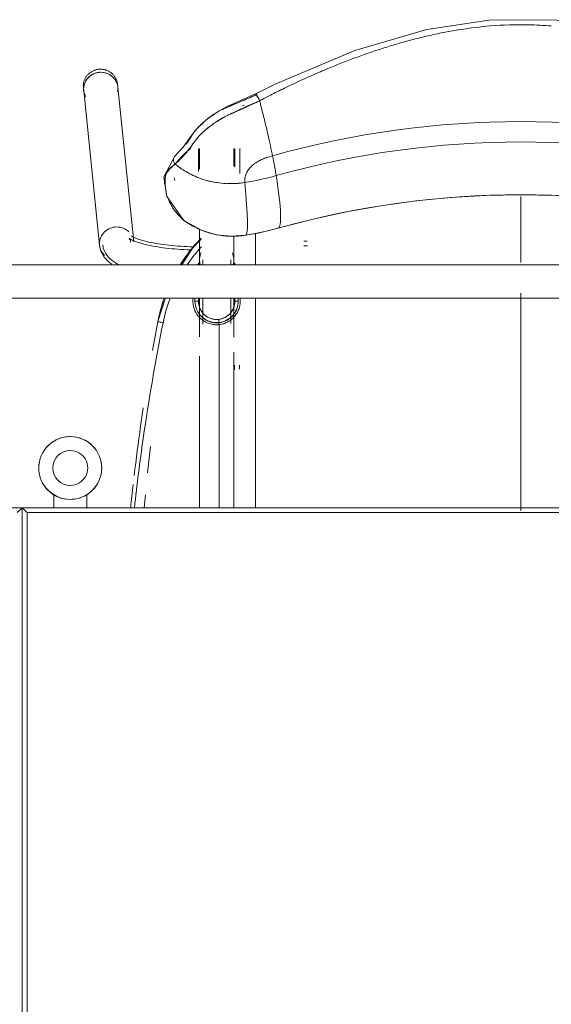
# Model space of a CAD drawing. Header units: metres. Extents: x 2.9 to 42.3, y -72.9 to -49.3.
# Tile 15 of 256: x 6.833 to 7.154, y -69.928 to -69.333. Entities that reach past the tile are written whole.
import ezdxf

# ---------------------------------------------------------------- set-up
doc = ezdxf.new("R2010")
doc.units = ezdxf.units.M
doc.layers.add('A-GENM', color=7, linetype='Continuous', lineweight=18)
doc.layers.add('I-FURN', color=7, linetype='Continuous', lineweight=18)

# ---------------------------------------------------------------- blocks, each defined once
blk = doc.blocks.new('FDE_CJU03_ConjuntoUsoMúltiplo_1mesa4cadeiras - CJU03_ConjuntoUsoMúltiplo_01mesa04cadeiras-5394098-2PAV')
at = {"layer": 'I-FURN', "color": 253, "true_color": 0xaaaaaa}
for p, q in [((-0.3, 0.6), (-0.3, -0.6)), ((-0.297, -0.597), (-0.297, 0.597)), ((-0.297, 0.597), (-0.297, -0.597)), ((-0.46567, -0.45915), (-0.44667, -0.45915)), ((-0.50178, -0.46865), (-0.51692, -0.46865)), ((-0.42476, -0.46965), (-0.42667, -0.46965)), ((-0.50629, -0.4723), (-0.51692, -0.4723)), ((-0.50563, -0.47165), (-0.51671, -0.47165)), ((-0.44977, -0.4723), (-0.46416, -0.4723)), ((-0.42471, -0.47165), (-0.42667, -0.47165)), ((-0.42667, -0.47165), (-0.42471, -0.47165)), ((-0.29987, -0.4723), (-0.394, -0.4723)), ((-0.41065, -0.48128), (-0.41172, -0.48128)), ((-0.51692, -0.493), (-0.50441, -0.493)), ((-0.51671, -0.49365), (-0.50315, -0.49365)), ((-0.46811, -0.493), (-0.44977, -0.493)), ((-0.46224, -0.49195), (-0.45626, -0.49784)), ((-0.39144, -0.493), (-0.29987, -0.493)), ((-0.44667, -0.50386), (-0.45626, -0.49784)), ((-0.47354, -0.50239), (-0.47278, -0.50137)), ((-0.49925, -0.50823), (-0.49771, -0.50781)), ((-0.41239, -0.51811), (-0.42667, -0.51344)), ((-0.41239, -0.51811), (-0.42667, -0.51345)), ((-0.33688, -0.52268), (-0.32105, -0.52429)), ((-0.30767, -0.52565), (-0.29988, -0.52644)), ((-0.46061, -0.53269), (-0.55405, -0.5423)), ((-0.55405, -0.5423), (-0.55582, -0.54248)), ((-0.55193, -0.56289), (-0.45849, -0.55328)), ((-0.5537, -0.56307), (-0.55193, -0.56289)), ((-0.29989, -0.561), (-0.30767, -0.561)), ((-0.30767, -0.581), (-0.29989, -0.581)), ((-0.3, -0.6), (0.28833, -0.6)), ((0.28833, -0.597), (-0.297, -0.597)), ((0.28833, -0.597), (-0.297, -0.597))]:
    blk.add_line(p, q, dxfattribs=at)
at = {"layer": 'I-FURN', "color": 253, "true_color": 0xaaaaaa, "flags": 128}
for points in [[(-0.55015, -0.1395), (-0.5686, -0.17938), (-0.58611, -0.23115), (-0.59447, -0.27749), (-0.59479, -0.31702), (-0.58887, -0.35587), (-0.57619, -0.39921), (-0.55586, -0.44733), (-0.55203, -0.45507), (-0.55018, -0.45878)], [(-0.46881, -0.44567), (-0.47414, -0.42517), (-0.47866, -0.40447), (-0.48237, -0.3836), (-0.48527, -0.36258), (-0.48734, -0.34147), (-0.48858, -0.32028), (-0.48899, -0.29906), (-0.48857, -0.27784), (-0.48732, -0.25665), (-0.48525, -0.23553), (-0.48235, -0.21452), (-0.47863, -0.19365), (-0.4741, -0.17295), (-0.46881, -0.15263)], [(-0.46109, -0.4301), (-0.46109, -0.42992), (-0.46109, -0.4297), (-0.46109, -0.42945), (-0.46109, -0.42916), (-0.46109, -0.42884), (-0.46109, -0.42849), (-0.46109, -0.4281)], [(-0.45809, -0.42783), (-0.45809, -0.42824), (-0.45809, -0.42861), (-0.45809, -0.42896), (-0.45809, -0.42927), (-0.45809, -0.42954), (-0.45809, -0.42978), (-0.45809, -0.42999), (-0.45809, -0.4301)], [(-0.46454, -0.46506), (-0.46575, -0.4584), (-0.46721, -0.45178), (-0.46881, -0.44567)], [(-0.55018, -0.45878), (-0.54471, -0.47088), (-0.54253, -0.47586), (-0.53974, -0.48124), (-0.53439, -0.48902), (-0.5281, -0.49549), (-0.52259, -0.49943), (-0.51784, -0.50289), (-0.51241, -0.50781)], [(-0.54954, -0.45875), (-0.54949, -0.45886), (-0.54943, -0.45898)], [(-0.42667, -0.45915), (-0.41039, -0.45915), (-0.37469, -0.45915), (-0.33902, -0.45915), (-0.30338, -0.45915), (-0.29986, -0.45915)], [(-0.46454, -0.46505), (-0.46392, -0.47397), (-0.46491, -0.48288), (-0.46747, -0.49146), (-0.47283, -0.50144)], [(-0.38605, -0.4688), (-0.3858, -0.4688), (-0.38553, -0.4688), (-0.38521, -0.4688), (-0.38487, -0.4688), (-0.38449, -0.4688), (-0.38408, -0.4688), (-0.38364, -0.4688)], [(-0.44977, -0.4723), (-0.44931, -0.4723), (-0.44878, -0.4723), (-0.44817, -0.4723), (-0.44749, -0.4723), (-0.44673, -0.4723)], [(-0.4469, -0.4742), (-0.44764, -0.4742), (-0.44831, -0.4742), (-0.4489, -0.4742), (-0.44942, -0.4742), (-0.44977, -0.4742)], [(-0.42667, -0.4723), (-0.42576, -0.4723), (-0.42401, -0.4723), (-0.42222, -0.4723), (-0.42039, -0.4723), (-0.41854, -0.4723), (-0.41665, -0.4723), (-0.41474, -0.4723), (-0.41281, -0.4723), (-0.41086, -0.4723), (-0.40889, -0.4723), (-0.40691, -0.4723), (-0.40492, -0.4723), (-0.40293, -0.4723)], [(-0.41129, -0.4742), (-0.41324, -0.4742), (-0.41517, -0.4742), (-0.41707, -0.4742), (-0.41895, -0.4742), (-0.4208, -0.4742), (-0.42262, -0.4742), (-0.4244, -0.4742), (-0.42614, -0.4742)], [(-0.41377, -0.48144), (-0.4142, -0.47939), (-0.41502, -0.47745), (-0.41618, -0.4757), (-0.41767, -0.4742), (-0.41925, -0.4731), (-0.42194, -0.47201), (-0.42471, -0.47165)], [(-0.38333, -0.4718), (-0.38379, -0.4718), (-0.38422, -0.4718), (-0.38462, -0.4718), (-0.38499, -0.4718), (-0.38533, -0.4718), (-0.38563, -0.4718), (-0.38589, -0.4718), (-0.38605, -0.4718)], [(-0.42471, -0.49365), (-0.42264, -0.49345), (-0.42061, -0.49286), (-0.41874, -0.49189), (-0.41709, -0.49058), (-0.41572, -0.48899), (-0.41471, -0.48725), (-0.41384, -0.48435), (-0.41377, -0.48144)], [(-0.44667, -0.50369), (-0.45794, -0.49646), (-0.46241, -0.49195)], [(-0.44977, -0.4911), (-0.44931, -0.4911), (-0.44878, -0.4911), (-0.44817, -0.4911), (-0.44749, -0.4911), (-0.44673, -0.4911)], [(-0.4469, -0.493), (-0.44764, -0.493), (-0.44831, -0.493), (-0.4489, -0.493), (-0.44942, -0.493), (-0.44977, -0.493)], [(-0.42667, -0.4911), (-0.42576, -0.4911), (-0.42401, -0.4911), (-0.42222, -0.4911), (-0.42039, -0.4911), (-0.41854, -0.4911), (-0.41665, -0.4911), (-0.41474, -0.4911), (-0.41281, -0.4911), (-0.41086, -0.4911)], [(-0.40316, -0.493), (-0.40337, -0.493), (-0.40536, -0.493), (-0.40735, -0.493), (-0.40933, -0.493), (-0.41129, -0.493), (-0.41324, -0.493), (-0.41517, -0.493), (-0.41707, -0.493), (-0.41895, -0.493), (-0.4208, -0.493), (-0.42262, -0.493), (-0.4244, -0.493), (-0.42614, -0.493)], [(-0.46416, -0.53422), (-0.46411, -0.53416), (-0.46398, -0.53397), (-0.46379, -0.53366), (-0.46356, -0.53323), (-0.46329, -0.5327), (-0.463, -0.53206), (-0.46269, -0.53132), (-0.46238, -0.53048), (-0.46206, -0.52956), (-0.46174, -0.52856), (-0.46142, -0.52747), (-0.4611, -0.52632), (-0.46079, -0.52509), (-0.46049, -0.52379), (-0.4602, -0.52243), (-0.45992, -0.52101), (-0.45965, -0.51954), (-0.4594, -0.51801), (-0.45916, -0.51644), (-0.45894, -0.51481), (-0.45873, -0.51315), (-0.45853, -0.51145), (-0.45836, -0.50971), (-0.4582, -0.50795), (-0.45806, -0.50615), (-0.45793, -0.50433), (-0.45783, -0.50249), (-0.45774, -0.50063), (-0.45767, -0.49876), (-0.45763, -0.49687)], [(-0.46276, -0.5355), (-0.46271, -0.53544), (-0.46257, -0.53527), (-0.46237, -0.53498), (-0.46213, -0.53458), (-0.46185, -0.53407), (-0.46155, -0.53346), (-0.46123, -0.53275), (-0.4609, -0.53195), (-0.46056, -0.53106), (-0.46023, -0.53008), (-0.45989, -0.52903), (-0.45956, -0.5279), (-0.45924, -0.52669), (-0.45892, -0.52543), (-0.45861, -0.52409), (-0.45832, -0.5227), (-0.45803, -0.52124), (-0.45776, -0.51974), (-0.4575, -0.51818), (-0.45726, -0.51658), (-0.45703, -0.51493), (-0.45682, -0.51324), (-0.45663, -0.51151), (-0.45645, -0.50975), (-0.45629, -0.50796), (-0.45615, -0.50614), (-0.45603, -0.5043), (-0.45592, -0.50243), (-0.45584, -0.50055), (-0.45577, -0.49866)], [(-0.5124, -0.50783), (-0.49994, -0.51459), (-0.48807, -0.51263), (-0.47354, -0.50239)], [(-0.46042, -0.53458), (-0.46118, -0.53472), (-0.46182, -0.53493), (-0.46229, -0.53516), (-0.46259, -0.53536), (-0.46273, -0.53548), (-0.46276, -0.5355)], [(-0.55682, -0.54263), (-0.55722, -0.54273), (-0.55761, -0.54283), (-0.558, -0.54296), (-0.55838, -0.5431), (-0.55876, -0.54325), (-0.55913, -0.54342), (-0.5595, -0.54361), (-0.55985, -0.54381), (-0.5602, -0.54403), (-0.56054, -0.54425), (-0.56087, -0.5445), (-0.56118, -0.54475), (-0.56149, -0.54502), (-0.56179, -0.5453), (-0.56207, -0.5456), (-0.56235, -0.5459), (-0.56261, -0.54622), (-0.56286, -0.54654), (-0.56309, -0.54688), (-0.56332, -0.54722), (-0.56352, -0.54757), (-0.56372, -0.54793), (-0.5639, -0.5483), (-0.56406, -0.54867), (-0.56421, -0.54906), (-0.56435, -0.54944), (-0.56447, -0.54983), (-0.56457, -0.55023), (-0.56466, -0.55063), (-0.56473, -0.55103), (-0.56479, -0.55144), (-0.56483, -0.55185), (-0.56486, -0.55226), (-0.56487, -0.55267), (-0.56486, -0.55308), (-0.56484, -0.55349), (-0.5648, -0.55389), (-0.56475, -0.5543), (-0.56468, -0.55471), (-0.5646, -0.55511), (-0.5645, -0.5555), (-0.56438, -0.5559), (-0.56425, -0.55629), (-0.56411, -0.55667), (-0.56395, -0.55705), (-0.56377, -0.55742), (-0.56358, -0.55778), (-0.56338, -0.55814), (-0.56316, -0.55848), (-0.56293, -0.55882), (-0.56269, -0.55915), (-0.56243, -0.55947), (-0.56217, -0.55978), (-0.56189, -0.56008), (-0.56159, -0.56037), (-0.56129, -0.56064), (-0.56098, -0.5609), (-0.56065, -0.56115), (-0.56032, -0.56139), (-0.55998, -0.56161), (-0.55962, -0.56182), (-0.55926, -0.56202), (-0.5589, -0.56219), (-0.55852, -0.56236), (-0.55814, -0.56251), (-0.55776, -0.56264), (-0.55737, -0.56276), (-0.55697, -0.56286), (-0.55657, -0.56295), (-0.55617, -0.56301), (-0.55576, -0.56307), (-0.55536, -0.5631), (-0.55495, -0.56312), (-0.55454, -0.56312), (-0.55413, -0.5631), (-0.55372, -0.56307), (-0.5537, -0.56307)], [(-0.55582, -0.54248), (-0.55622, -0.54253), (-0.55663, -0.5426), (-0.55682, -0.54263)], [(-0.45869, -0.55139), (-0.45691, -0.55107), (-0.45527, -0.55051), (-0.45379, -0.54977), (-0.4525, -0.54892), (-0.45136, -0.54798), (-0.45036, -0.54699), (-0.44947, -0.54596), (-0.44867, -0.54489), (-0.44795, -0.54379), (-0.44727, -0.54264), (-0.44667, -0.5415)], [(-0.45849, -0.55328), (-0.45643, -0.5529), (-0.45453, -0.55226), (-0.45284, -0.55141), (-0.45136, -0.55044), (-0.45008, -0.54939), (-0.44897, -0.54828), (-0.44799, -0.54714), (-0.44712, -0.54598)]]:
    blk.add_lwpolyline(points, dxfattribs=at)
at = {"layer": 'I-FURN', "color": 253, "true_color": 0xaaaaaa}
for centre, radius, start, end in [((-0.32396, -0.571), 0.019, 0, 180), ((-0.324, -0.571), 0.01896, 79.14017, 105.16792), ((-0.324, -0.571), 0.01896, 123.64509, 180), ((-0.324, -0.571), 0.01896, 15.97384, 59.78671), ((-0.324, -0.571), 0.01053, 360, 180), ((-0.324, -0.571), 0.01896, 360, 10.97462), ((-0.324, -0.571), 0.01896, 180, 190.97462), ((-0.32396, -0.571), 0.019, 180, 360), ((-0.324, -0.571), 0.01896, 195.97384, 239.78671), ((-0.324, -0.571), 0.01053, 180, 360), ((-0.324, -0.571), 0.01896, 303.6451, 360), ((-0.324, -0.571), 0.01896, 259.14017, 285.16792)]:
    blk.add_arc(centre, radius, start, end, dxfattribs=at)
for centre, major_axis, ratio, start_param, end_param in [((-0.00271, -0.29915), (0, 0.54235), 0.978148, 1.290968, 1.850624), ((0.0018, -0.29915), (0, 0.5344), 0.978148, 1.290968, 1.850624), ((0.02978, -0.29915), (0, 0.53037), 0.978148, 1.290968, 1.850624), ((-0.7576, -0.5269), (0.28881, 0.08118), 0.057423, 0.005064, 0.457788), ((-0.62829, -0.49248), (0, 0.16963), 0.978148, 4.87501, 4.992217), ((-0.57325, -0.46887), (0.07702, 0.02165), 0.057423, 0.707844, 0.949227), ((-0.57325, -0.46887), (0.07702, 0.02165), 0.057423, 0.647499, 0.707844), ((-0.60511, -0.47934), (0.11745, 0.03301), 0.057423, 0.457788, 0.647499), ((-0.65627, -0.49248), (0, 0.1656), 0.978148, 4.87501, 4.992217), ((-0.57325, -0.46887), (0.07702, 0.02165), 0.057423, 1.130264, 1.19061), ((-0.57325, -0.46887), (0.07702, 0.02165), 0.057423, 1.069918, 1.130264), ((-0.57325, -0.46887), (0.07702, 0.02165), 0.057423, 1.009573, 1.069918), ((-0.57325, -0.46887), (0.07702, 0.02165), 0.057423, 0.949227, 1.009573), ((-0.76073, -0.51266), (0.29621, 0.04754), 0.033662, 0.010303, 0.463027), ((-0.44977, -0.48265), (0, 0.01035), 0.978148, 5.962504, 6.738191), ((-0.44977, -0.48265), (0, 0.01035), 0.978148, 2.686587, 3.462274), ((-0.45955, -0.54298), (-0.00106, 0.0103), 0.967163, 0.686253, 1.471651), ((-0.55299, -0.55259), (-0.00106, 0.0103), 0.967163, 6.007637, 7.754837), ((-0.55299, -0.55259), (-0.00106, 0.0103), 0.967163, 0.556614, 1.30677), ((-0.55299, -0.55259), (-0.00106, 0.0103), 0.967163, 6.024579, 6.575477), ((-0.45955, -0.54298), (-0.00106, 0.0103), 0.967163, 1.471651, 3.042448), ((-0.55299, -0.55259), (-0.00106, 0.0103), 0.967163, 1.46597, 1.670028), ((-0.55299, -0.55259), (-0.00106, 0.0103), 0.967163, 1.471651, 1.473797), ((-0.45955, -0.54298), (-0.00106, 0.0103), 0.967163, 3.042448, 3.827846), ((-0.55299, -0.55259), (-0.00106, 0.0103), 0.967163, 1.562269, 2.487708), ((-0.55299, -0.55259), (-0.00106, 0.0103), 0.967163, 1.670028, 2.5491), ((-0.55299, -0.55259), (-0.00106, 0.0103), 0.967163, 2.518849, 3.566047), ((-0.55299, -0.55259), (-0.00106, 0.0103), 0.967163, 2.569231, 3.45142)]:
    blk.add_ellipse(centre, major_axis=major_axis, ratio=ratio, start_param=start_param, end_param=end_param, dxfattribs=at)
for points, knots in [([(-0.591, -0.28075), (-0.59137, -0.28535), (-0.59201, -0.29762), (-0.59163, -0.3099), (-0.591, -0.31754)], [-0.5555555, -0.5555555, -0.5555555, -0.5555555, -0.5138889, -0.4444444, -0.4444444, -0.4444444, -0.4444444]), ([(-0.48803, -0.29915), (-0.48579, -0.29915), (-0.48177, -0.29915), (-0.47596, -0.29915), (-0.4706, -0.29915), (-0.46613, -0.29915), (-0.46256, -0.29915), (-0.45986, -0.29915), (-0.45725, -0.29915), (-0.45397, -0.29915), (-0.45095, -0.29915), (-0.44877, -0.29915), (-0.44808, -0.29915)], [0.0571196, 0.0571196, 0.0571196, 0.0571196, 0.0833333, 0.1041667, 0.125, 0.1458333, 0.15625, 0.1666667, 0.1770833, 0.1875, 0.2083333, 0.2178571, 0.2178571, 0.2178571, 0.2178571]), ([(-0.4296, -0.29915), (-0.42593, -0.29915), (-0.41721, -0.29915), (-0.39894, -0.29915), (-0.38046, -0.29915), (-0.36501, -0.29915), (-0.35334, -0.29915), (-0.34376, -0.29915), (-0.33629, -0.29915), (-0.33087, -0.29915), (-0.32545, -0.29915), (-0.31798, -0.29915), (-0.30882, -0.29915), (-0.30148, -0.29915), (-0.29802, -0.29915)], [0.2953586, 0.2953586, 0.2953586, 0.2953586, 0.3333333, 0.375, 0.4166667, 0.4375, 0.4583333, 0.4791667, 0.4895833, 0.5, 0.5104167, 0.5208333, 0.5416667, 0.5602095, 0.5602095, 0.5602095, 0.5602095]), ([(-0.56182, -0.42358), (-0.56044, -0.42671), (-0.5575, -0.43323), (-0.55358, -0.44139), (-0.55069, -0.44718), (-0.54872, -0.45106), (-0.54708, -0.45426), (-0.54624, -0.45592), (-0.54583, -0.45673)], [-0.1111111, -0.1111111, -0.1111111, -0.1111111, -0.0833333, -0.0555556, -0.0416667, -0.0277778, -0.0138889, 0, 0, 0, 0]), ([(-0.51258, -0.44894), (-0.51248, -0.44929), (-0.51225, -0.45011), (-0.51186, -0.45138), (-0.51159, -0.45221), (-0.51147, -0.45253)], [-1, -1, -1, -1, -0.9583333, -0.9166667, -0.8889661, -0.8889661, -0.8889661, -0.8889661]), ([(-0.55018, -0.45878), (-0.55018, -0.45878), (-0.55005, -0.45873), (-0.54939, -0.45843), (-0.54815, -0.45785), (-0.54671, -0.45716), (-0.54583, -0.45673)], [0.3272764, 0.3272764, 0.3272764, 0.3272764, 0.5, 0.625, 0.75, 1, 1, 1, 1]), ([(-0.54583, -0.45673), (-0.54524, -0.45806), (-0.5441, -0.46067), (-0.54247, -0.46431), (-0.54123, -0.46701), (-0.54031, -0.46892), (-0.53967, -0.47025), (-0.53912, -0.47138), (-0.53856, -0.47257), (-0.53806, -0.47368), (-0.53764, -0.4747), (-0.53719, -0.47568), (-0.53675, -0.47659), (-0.53622, -0.47759), (-0.53548, -0.47893), (-0.53445, -0.48067), (-0.53327, -0.48253), (-0.53222, -0.4841), (-0.53167, -0.4849), (-0.53137, -0.48532)], [0, 0, 0, 0, 0.0357143, 0.0714286, 0.1071429, 0.125, 0.1428571, 0.1607143, 0.1785714, 0.2142857, 0.25, 0.2678571, 0.2857143, 0.3035714, 0.3214286, 0.3571429, 0.3928571, 0.4107143, 0.4285714, 0.4285714, 0.4285714, 0.4285714]), ([(-0.53968, -0.47022), (-0.53992, -0.46966), (-0.54041, -0.4685), (-0.541, -0.46707), (-0.5416, -0.46567), (-0.54252, -0.46359), (-0.54386, -0.4607), (-0.54514, -0.4581), (-0.54583, -0.45673)], [0.8571429, 0.8571429, 0.8571429, 0.8571429, 0.875, 0.8928571, 0.9107143, 0.9285714, 0.9642857, 1, 1, 1, 1]), ([(-0.51147, -0.45254), (-0.51142, -0.4527), (-0.51119, -0.45334), (-0.51079, -0.45436), (-0.51027, -0.45556), (-0.50966, -0.4568), (-0.50901, -0.45797), (-0.50855, -0.4587), (-0.50831, -0.45905)], [-0.8888889, -0.8888889, -0.8888889, -0.8888889, -0.875, -0.8333333, -0.7916667, -0.75, -0.7083333, -0.6666667, -0.6666667, -0.6666667, -0.6666667]), ([(-0.54943, -0.45898), (-0.54867, -0.46053), (-0.54764, -0.46271), (-0.54646, -0.46535), (-0.54581, -0.46688), (-0.54532, -0.46806), (-0.54489, -0.46915), (-0.54419, -0.47091), (-0.54319, -0.47336), (-0.5421, -0.47583), (-0.54115, -0.47786), (-0.5406, -0.47896), (-0.54037, -0.47941)], [0, 0, 0, 0, 0.0357143, 0.0535714, 0.0714286, 0.0803571, 0.0892857, 0.1071429, 0.125, 0.1428571, 0.1607143, 0.1746299, 0.1746299, 0.1746299, 0.1746299]), ([(-0.50831, -0.45905), (-0.508, -0.45952), (-0.50734, -0.46041), (-0.50597, -0.46198), (-0.5049, -0.46291), (-0.50419, -0.46342)], [-0.6666667, -0.6666667, -0.6666667, -0.6666667, -0.6111111, -0.5555556, -0.4444444, -0.4444444, -0.4444444, -0.4444444]), ([(-0.54324, -0.46599), (-0.5432, -0.46607), (-0.54306, -0.46642), (-0.54291, -0.46675), (-0.5428, -0.46701)], [0.072600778, 0.072600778, 0.072600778, 0.072600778, 0.075, 0.082470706, 0.082470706, 0.082470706, 0.082470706]), ([(-0.47312, -0.5018), (-0.47115, -0.49902), (-0.46778, -0.49306), (-0.46371, -0.48031), (-0.46363, -0.47076), (-0.46456, -0.46502)], [0, 0, 0, 0, 0.25, 0.5, 1, 1, 1, 1]), ([(-0.42473, -0.47138), (-0.42473, -0.47129), (-0.42474, -0.47108), (-0.42475, -0.47052), (-0.42476, -0.47), (-0.42476, -0.46965)], [0.3333333, 0.3333333, 0.3333333, 0.3333333, 0.5, 0.6666667, 1, 1, 1, 1]), ([(-0.41185, -0.48115), (-0.41202, -0.47961), (-0.41295, -0.47657), (-0.41688, -0.47148), (-0.42159, -0.46965), (-0.42476, -0.46965)], [0, 0, 0, 0, 0.25, 0.5, 1, 1, 1, 1]), ([(-0.42475, -0.4684), (-0.42296, -0.46843), (-0.42045, -0.4689), (-0.41772, -0.47025), (-0.41626, -0.47123), (-0.41527, -0.47205), (-0.41435, -0.47295), (-0.4135, -0.47394), (-0.41274, -0.475), (-0.41188, -0.47652), (-0.41108, -0.47856), (-0.41071, -0.48026), (-0.4106, -0.48108)], [0, 0, 0, 0, 0.25, 0.375, 0.4375, 0.5, 0.5625, 0.625, 0.6875, 0.75, 0.875, 1, 1, 1, 1]), ([(-0.51529, -0.50035), (-0.51559, -0.50011), (-0.51615, -0.49967), (-0.51707, -0.49897), (-0.51796, -0.49831), (-0.51869, -0.49778), (-0.51926, -0.49736), (-0.51973, -0.49702), (-0.52012, -0.49674), (-0.52043, -0.49652), (-0.52073, -0.4963), (-0.52128, -0.49589), (-0.5223, -0.49512), (-0.52391, -0.4938), (-0.52548, -0.49232), (-0.52722, -0.49053), (-0.52891, -0.48856), (-0.53041, -0.48663), (-0.53139, -0.48531), (-0.53226, -0.48407), (-0.53335, -0.48245), (-0.53453, -0.4806), (-0.53554, -0.47885), (-0.53625, -0.47755), (-0.53676, -0.47657), (-0.53714, -0.4758), (-0.53746, -0.47514), (-0.5377, -0.47464), (-0.53808, -0.47385), (-0.53847, -0.473), (-0.539, -0.47182), (-0.53945, -0.47077), (-0.53968, -0.47022)], [0.1428571, 0.1428571, 0.1428571, 0.1428571, 0.1607143, 0.1785714, 0.2142857, 0.25, 0.2678571, 0.2857143, 0.3035714, 0.3214286, 0.3571429, 0.3928571, 0.4285714, 0.4642857, 0.4821429, 0.5, 0.5357143, 0.5535714, 0.5714286, 0.5892857, 0.6071429, 0.6428571, 0.6785714, 0.6964286, 0.7142857, 0.7321429, 0.75, 0.7857143, 0.8035714, 0.8214286, 0.8392857, 0.8571429, 0.8571429, 0.8571429, 0.8571429]), ([(-0.41172, -0.48128), (-0.41183, -0.4805), (-0.41215, -0.47892), (-0.41288, -0.47704), (-0.41366, -0.47565), (-0.41435, -0.47468), (-0.41513, -0.47377), (-0.41597, -0.47294), (-0.41688, -0.4722), (-0.41821, -0.4713), (-0.41928, -0.47078), (-0.42001, -0.4705)], [0, 0, 0, 0, 0.125, 0.25, 0.3125, 0.375, 0.4375, 0.5, 0.5625, 0.625, 0.75, 0.75, 0.75, 0.75]), ([(-0.49624, -0.48168), (-0.49649, -0.48351), (-0.49691, -0.48574), (-0.49749, -0.48795), (-0.49759, -0.48833)], [0.3757219, 0.3757219, 0.3757219, 0.3757219, 0.5, 0.5260044, 0.5260044, 0.5260044, 0.5260044]), ([(-0.41059, -0.48115), (-0.4105, -0.4822), (-0.41052, -0.48423), (-0.41111, -0.48707), (-0.41235, -0.48984), (-0.41408, -0.49229), (-0.41631, -0.49429), (-0.41849, -0.49559), (-0.42029, -0.49628), (-0.42218, -0.49679), (-0.4237, -0.49696), (-0.42475, -0.49698)], [0, 0, 0, 0, 0.125, 0.25, 0.375, 0.5, 0.625, 0.75, 0.8125, 0.875, 1, 1, 1, 1]), ([(-0.41377, -0.48144), (-0.41377, -0.48142), (-0.41364, -0.48139), (-0.41323, -0.48132), (-0.41269, -0.48125), (-0.41219, -0.48119), (-0.41185, -0.48115)], [0, 0, 0, 0, 0.333333, 0.5, 0.666667, 1, 1, 1, 1]), ([(-0.29987, -0.48115), (-0.30901, -0.48115), (-0.34589, -0.48115), (-0.38281, -0.48115), (-0.41059, -0.48115)], [0.5566837, 0.5566837, 0.5566837, 0.5566837, 0.6666667, 1, 1, 1, 1]), ([(-0.53811, -0.48352), (-0.53803, -0.48366), (-0.53779, -0.48405), (-0.53746, -0.48458), (-0.53708, -0.48517), (-0.53672, -0.4857), (-0.53634, -0.48624), (-0.53587, -0.48689), (-0.53532, -0.48763), (-0.53472, -0.48839), (-0.53398, -0.4893), (-0.53313, -0.49029), (-0.53197, -0.49157), (-0.53055, -0.49307), (-0.52914, -0.49442), (-0.52781, -0.49557), (-0.52663, -0.49647), (-0.52574, -0.49707), (-0.52458, -0.49778), (-0.52359, -0.49836), (-0.52279, -0.49884), (-0.52217, -0.49922), (-0.5216, -0.49959), (-0.52094, -0.50002), (-0.52029, -0.50047), (-0.51977, -0.50083), (-0.5195, -0.50101)], [0.2397762, 0.2397762, 0.2397762, 0.2397762, 0.25, 0.2678571, 0.2767857, 0.2857143, 0.2946429, 0.3035714, 0.3214286, 0.3392857, 0.3571429, 0.3928571, 0.4285714, 0.4642857, 0.5, 0.5357143, 0.5714286, 0.6071429, 0.6428571, 0.6785714, 0.6964286, 0.7142857, 0.7321429, 0.75, 0.7857143, 0.8164659, 0.8164659, 0.8164659, 0.8164659]), ([(-0.53137, -0.48532), (-0.53107, -0.48574), (-0.53044, -0.48663), (-0.52896, -0.48858), (-0.52685, -0.49104), (-0.52432, -0.4935), (-0.52229, -0.49514), (-0.52123, -0.49587), (-0.52081, -0.49615), (-0.52056, -0.49633), (-0.5204, -0.49646), (-0.52024, -0.4966), (-0.5201, -0.49672), (-0.51995, -0.49684), (-0.51983, -0.49694), (-0.51975, -0.497), (-0.51972, -0.49703)], [0.4285714, 0.4285714, 0.4285714, 0.4285714, 0.4464286, 0.4642857, 0.5, 0.5357143, 0.5714286, 0.6071429, 0.6428571, 0.6607143, 0.6785714, 0.6875, 0.6964286, 0.7053571, 0.7098214, 0.7142857, 0.7142857, 0.7142857, 0.7142857]), ([(-0.41497, -0.49128), (-0.41436, -0.49061), (-0.4133, -0.48914), (-0.41235, -0.48704), (-0.41191, -0.48536), (-0.41172, -0.48414), (-0.41167, -0.48333), (-0.41166, -0.48297)], [0.5, 0.5, 0.5, 0.5, 0.625, 0.75, 0.8125, 0.875, 0.9240867, 0.9240867, 0.9240867, 0.9240867]), ([(-0.46271, -0.49218), (-0.46136, -0.49348), (-0.45634, -0.49801), (-0.45089, -0.50201), (-0.44675, -0.50461)], [0.1687068, 0.1687068, 0.1687068, 0.1687068, 0.25, 0.4620838, 0.4620838, 0.4620838, 0.4620838]), ([(-0.42471, -0.49365), (-0.42471, -0.49365), (-0.42473, -0.4938), (-0.42474, -0.49425), (-0.42475, -0.49483), (-0.42475, -0.49537), (-0.42475, -0.49573)], [0, 0, 0, 0, 0.333333, 0.5, 0.666667, 1, 1, 1, 1]), ([(-0.51972, -0.49703), (-0.51968, -0.49706), (-0.51961, -0.49712), (-0.51946, -0.49723), (-0.51927, -0.49735), (-0.51904, -0.49749), (-0.51872, -0.49766), (-0.51832, -0.49787), (-0.51764, -0.49825), (-0.51688, -0.49877), (-0.51602, -0.49957), (-0.5153, -0.50033), (-0.51452, -0.50121), (-0.5134, -0.50242), (-0.51186, -0.50401), (-0.50979, -0.50587), (-0.50833, -0.50708), (-0.50763, -0.50771)], [0.7142857, 0.7142857, 0.7142857, 0.7142857, 0.71875, 0.7232143, 0.7321429, 0.7410714, 0.75, 0.7678571, 0.7857143, 0.8214286, 0.8392857, 0.8571429, 0.875, 0.8928571, 0.9285714, 0.9642857, 1, 1, 1, 1]), ([(-0.50763, -0.50771), (-0.50877, -0.50642), (-0.51025, -0.5048), (-0.51228, -0.50291), (-0.5137, -0.50164), (-0.5147, -0.50082), (-0.51529, -0.50035)], [0, 0, 0, 0, 0.0714286, 0.0892857, 0.1071429, 0.1428571, 0.1428571, 0.1428571, 0.1428571]), ([(-0.50036, -0.51353), (-0.50005, -0.5136), (-0.49934, -0.51373), (-0.49764, -0.51385), (-0.49521, -0.51376), (-0.49292, -0.51352), (-0.49135, -0.5133), (-0.49051, -0.51317), (-0.48992, -0.51307), (-0.48935, -0.51295), (-0.48838, -0.51268), (-0.48734, -0.51229), (-0.4863, -0.51182), (-0.48553, -0.51145), (-0.48489, -0.51113), (-0.48438, -0.51087), (-0.484, -0.51068), (-0.48361, -0.51049), (-0.48308, -0.51021), (-0.48214, -0.50969), (-0.48078, -0.50886), (-0.47929, -0.50784), (-0.47828, -0.50707), (-0.47763, -0.50654), (-0.47705, -0.50605), (-0.47644, -0.50548), (-0.4759, -0.50495), (-0.47554, -0.50458), (-0.47534, -0.50437), (-0.47518, -0.50421), (-0.47503, -0.50405), (-0.47483, -0.50383), (-0.4745, -0.50347), (-0.47405, -0.50295), (-0.47356, -0.50236), (-0.47326, -0.50198), (-0.47312, -0.5018)], [0.1694279, 0.1694279, 0.1694279, 0.1694279, 0.1875, 0.2083333, 0.25, 0.2916667, 0.3125, 0.3333333, 0.34375, 0.3541667, 0.375, 0.4166667, 0.4375, 0.4583333, 0.4791667, 0.4895833, 0.5, 0.5104167, 0.5208333, 0.5416667, 0.5833333, 0.625, 0.6666667, 0.6875, 0.7083333, 0.75, 0.7916667, 0.8125, 0.8229167, 0.8333333, 0.84375, 0.8541667, 0.875, 0.9166667, 0.9583333, 1, 1, 1, 1]), ([(-0.47544, -0.50453), (-0.47564, -0.50473), (-0.47604, -0.50514), (-0.47665, -0.50572), (-0.47735, -0.50636), (-0.47827, -0.50713), (-0.47924, -0.50786), (-0.48022, -0.50854), (-0.48121, -0.50918), (-0.48223, -0.50979), (-0.48325, -0.51035), (-0.48378, -0.51062), (-0.48403, -0.51075)], [0.1666667, 0.1666667, 0.1666667, 0.1666667, 0.2083333, 0.25, 0.2916667, 0.3333333, 0.375, 0.3958333, 0.4166667, 0.4583333, 0.4791667, 0.5, 0.5, 0.5, 0.5]), ([(-0.47343, -0.50224), (-0.47371, -0.50258), (-0.47412, -0.50308), (-0.47459, -0.5036), (-0.47471, -0.50374)], [0, 0, 0, 0, 0.0833333, 0.1118354, 0.1118354, 0.1118354, 0.1118354]), ([(-0.51281, -0.50733), (-0.51245, -0.50787), (-0.51166, -0.50849), (-0.51037, -0.50878), (-0.50971, -0.50873), (-0.50938, -0.50866)], [0.25, 0.25, 0.25, 0.25, 0.5, 0.625, 0.75, 0.75, 0.75, 0.75]), ([(-0.50763, -0.50771), (-0.50811, -0.50818), (-0.50904, -0.50868), (-0.51037, -0.50878), (-0.51133, -0.50856), (-0.51219, -0.50808), (-0.51263, -0.5076), (-0.51281, -0.50734)], [0, 0, 0, 0, 0.25, 0.375, 0.5, 0.625, 0.75, 0.75, 0.75, 0.75]), ([(-0.50246, -0.51248), (-0.50297, -0.51216), (-0.50406, -0.51138), (-0.50573, -0.50982), (-0.50697, -0.50846), (-0.50763, -0.50771)], [0.8806833, 0.8806833, 0.8806833, 0.8806833, 0.9166667, 0.9583333, 1, 1, 1, 1]), ([(-0.50745, -0.50749), (-0.50691, -0.50838), (-0.50586, -0.50991), (-0.50424, -0.5116), (-0.50278, -0.5126), (-0.50151, -0.51317), (-0.50086, -0.5134), (-0.50051, -0.51349)], [0, 0, 0, 0, 0.0416667, 0.0833333, 0.125, 0.1458333, 0.1666667, 0.1666667, 0.1666667, 0.1666667]), ([(-0.4954, -0.51405), (-0.49547, -0.51406), (-0.49643, -0.51411), (-0.49779, -0.51407), (-0.49932, -0.5138), (-0.50001, -0.5136), (-0.50034, -0.51349)], [0.74719437, 0.74719437, 0.74719437, 0.74719437, 0.75, 0.79166667, 0.8125, 0.83333333, 0.83333333, 0.83333333, 0.83333333]), ([(-0.29988, -0.53229), (-0.31388, -0.53075), (-0.35132, -0.526), (-0.38853, -0.51961), (-0.41174, -0.515)], [0.5569213, 0.5569213, 0.5569213, 0.5569213, 0.7222222, 1, 1, 1, 1]), ([(-0.36033, -0.52696), (-0.35663, -0.52752), (-0.34304, -0.52948), (-0.32942, -0.53124), (-0.3195, -0.53239)], [0.2061682, 0.2061682, 0.2061682, 0.2061682, 0.25, 0.3669297, 0.3669297, 0.3669297, 0.3669297]), ([(-0.3195, -0.5324), (-0.32942, -0.53124), (-0.34304, -0.52948), (-0.35663, -0.52752), (-0.36033, -0.52696)], [0.6330562, 0.6330562, 0.6330562, 0.6330562, 0.75, 0.7938251, 0.7938251, 0.7938251, 0.7938251]), ([(-0.3, -0.6), (-0.3, -0.6), (-0.29995, -0.59995), (-0.29978, -0.59978), (-0.29961, -0.59961), (-0.29942, -0.59942), (-0.29926, -0.59926), (-0.29908, -0.59908), (-0.29883, -0.59883), (-0.29856, -0.59856), (-0.29833, -0.59833), (-0.29809, -0.59809), (-0.29765, -0.59765), (-0.29726, -0.59727), (-0.297, -0.597)], [0, 0, 0, 0, 0.166667, 0.25, 0.333333, 0.416667, 0.458333, 0.5, 0.583333, 0.666667, 0.708333, 0.75, 0.833333, 1, 1, 1, 1])]:
    blk.add_open_spline(points, degree=3, knots=knots, dxfattribs=at)
for points in [[(-0.591, -0.31754), (-0.59051, -0.32366), (-0.58902, -0.33585), (-0.58668, -0.34789), (-0.58532, -0.3539)], [(-0.58532, -0.3539), (-0.58464, -0.3569), (-0.58319, -0.36289), (-0.58076, -0.3718), (-0.57813, -0.38055), (-0.5762, -0.38641), (-0.57522, -0.38929)], [(-0.57522, -0.38929), (-0.57424, -0.39217), (-0.57224, -0.39781), (-0.56913, -0.40601), (-0.56576, -0.41442), (-0.5632, -0.42044), (-0.56182, -0.42358)], [(-0.54943, -0.45898), (-0.54931, -0.45891), (-0.54915, -0.45884), (-0.54897, -0.45875)], [(-0.54838, -0.45846), (-0.54817, -0.45835), (-0.54795, -0.45824), (-0.54772, -0.45813)], [(-0.50419, -0.46342), (-0.50348, -0.46393), (-0.50277, -0.46434), (-0.50209, -0.46467)], [(-0.50209, -0.46467), (-0.50174, -0.46483), (-0.50107, -0.4651), (-0.50039, -0.46531), (-0.50007, -0.4654)], [(-0.50007, -0.4654), (-0.49975, -0.46548), (-0.49913, -0.46561), (-0.4985, -0.46568), (-0.49817, -0.4657)], [(-0.49817, -0.4657), (-0.49785, -0.46572), (-0.49716, -0.46573), (-0.49663, -0.46569), (-0.49643, -0.46567)], [(-0.49579, -0.47658), (-0.49564, -0.47294), (-0.49585, -0.46927), (-0.49643, -0.46567)], [(-0.49643, -0.46567), (-0.49589, -0.469), (-0.49565, -0.47252), (-0.49577, -0.47615)], [(-0.42667, -0.46841), (-0.42603, -0.46841), (-0.42539, -0.4684), (-0.42475, -0.4684)], [(-0.46396, -0.47481), (-0.46401, -0.47608), (-0.46411, -0.47734), (-0.46425, -0.47861)], [(-0.44773, -0.47207), (-0.44741, -0.47178), (-0.44708, -0.47151), (-0.44673, -0.47125)], [(-0.42471, -0.47165), (-0.42337, -0.47165), (-0.42069, -0.47215), (-0.41721, -0.47427), (-0.41471, -0.4775), (-0.41392, -0.48011), (-0.41377, -0.48144)], [(-0.49741, -0.48766), (-0.49652, -0.48419), (-0.49599, -0.48062), (-0.49581, -0.47701)], [(-0.42475, -0.49573), (-0.42293, -0.49573), (-0.41929, -0.49495), (-0.41479, -0.49162), (-0.41202, -0.48673), (-0.41165, -0.48298), (-0.41185, -0.48115)], [(-0.41377, -0.48144), (-0.4136, -0.48297), (-0.41392, -0.48611), (-0.41627, -0.49021), (-0.42009, -0.49299), (-0.42316, -0.49365), (-0.42471, -0.49365)], [(-0.41166, -0.48271), (-0.41166, -0.48224), (-0.41168, -0.48177), (-0.41172, -0.48128)], [(-0.46529, -0.48452), (-0.46565, -0.48606), (-0.4661, -0.48759), (-0.46661, -0.48909)], [(-0.50138, -0.49824), (-0.49977, -0.49505), (-0.49848, -0.49167), (-0.49754, -0.48818)], [(-0.49927, -0.49347), (-0.49985, -0.49499), (-0.5005, -0.49648), (-0.50123, -0.49794)], [(-0.44668, -0.50042), (-0.45051, -0.49784), (-0.45415, -0.49499), (-0.45757, -0.4919)], [(-0.44685, -0.49403), (-0.44743, -0.49358), (-0.44798, -0.49309), (-0.44849, -0.49257)], [(-0.42471, -0.49365), (-0.42536, -0.49365), (-0.42601, -0.49365), (-0.42667, -0.49365)], [(-0.50567, -0.50522), (-0.50414, -0.50313), (-0.50276, -0.50091), (-0.50156, -0.49858)], [(-0.46849, -0.49378), (-0.46985, -0.49675), (-0.47151, -0.49959), (-0.47343, -0.50224)], [(-0.44677, -0.50459), (-0.45092, -0.50199), (-0.45487, -0.49909), (-0.45859, -0.49591)], [(-0.42667, -0.49573), (-0.42603, -0.49573), (-0.42539, -0.49573), (-0.42475, -0.49573)], [(-0.42475, -0.49698), (-0.42539, -0.49698), (-0.42603, -0.49698), (-0.42667, -0.49698)], [(-0.50567, -0.50522), (-0.50624, -0.506), (-0.50684, -0.50676), (-0.50745, -0.50749)], [(-0.47283, -0.50144), (-0.47255, -0.50103), (-0.47229, -0.50061), (-0.47205, -0.50019)], [(-0.47197, -0.50007), (-0.47222, -0.50052), (-0.47249, -0.50095), (-0.47278, -0.50137)], [(-0.50938, -0.50866), (-0.50873, -0.50851), (-0.50811, -0.50818), (-0.50763, -0.50771)], [(-0.41174, -0.515), (-0.41659, -0.51404), (-0.42136, -0.51269), (-0.42601, -0.51099)], [(-0.42663, -0.51428), (-0.42199, -0.51591), (-0.41722, -0.51719), (-0.41239, -0.51811)], [(-0.41239, -0.51811), (-0.41721, -0.51719), (-0.42197, -0.51591), (-0.42661, -0.51429)], [(-0.41239, -0.51811), (-0.41238, -0.51811), (-0.41234, -0.51796), (-0.41219, -0.51729), (-0.41198, -0.51626), (-0.41182, -0.51543), (-0.41174, -0.515)], [(-0.41239, -0.51811), (-0.40657, -0.51922), (-0.40075, -0.52029), (-0.39492, -0.52133)], [(-0.39492, -0.52133), (-0.40075, -0.52029), (-0.40657, -0.51922), (-0.41239, -0.51811)], [(-0.31395, -0.53303), (-0.30928, -0.53356), (-0.3046, -0.53406), (-0.29991, -0.53454)], [(-0.29991, -0.53454), (-0.3046, -0.53406), (-0.30928, -0.53356), (-0.31395, -0.53303)]]:
    blk.add_open_spline(points, degree=3, dxfattribs=at)
blk = doc.blocks.new('FDE_CJU03_ConjuntoUsoMúltiplo_1mesa4cadeiras - CJU03_ConjuntoUsoMúltiplo_01mesa04cadeiras-V8-2PAV')
at = {"layer": 'I-FURN', "color": 253, "true_color": 0xaaaaaa}
for p, q in [((-0.3, 0.6), (-0.3, -0.6)), ((0.28833, 0.6), (-0.3, 0.6))]:
    blk.add_line(p, q, dxfattribs=at)
blk.add_open_spline([(-0.297, 0.597), (-0.29727, 0.59726), (-0.29765, 0.59765), (-0.29815, 0.59815), (-0.29845, 0.59845), (-0.29867, 0.59867), (-0.29888, 0.59888), (-0.29908, 0.59908), (-0.29926, 0.59926), (-0.29942, 0.59942), (-0.29961, 0.59961), (-0.29978, 0.59978), (-0.29995, 0.59995), (-0.3, 0.6), (-0.3, 0.6)], degree=3, knots=[-1, -1, -1, -1, -0.833333, -0.75, -0.666667, -0.625, -0.583333, -0.5, -0.458333, -0.416667, -0.333333, -0.25, -0.166667, 0, 0, 0, 0], dxfattribs=at)
blk = doc.blocks.new('Led_Stripe_11805 - Led_Stripe_11805-8047500-2PAV')
at = {"layer": 'A-GENM', "color": 253, "true_color": 0xaaaaaa}
for p, q in [((-1, 0.01), (1, 0.01)), ((1, -0.01), (-1, -0.01))]:
    blk.add_line(p, q, dxfattribs=at)
blk = doc.blocks.new('4 GRE - ESCOLA DE CINEMA E AUDIOVISUAL CINE REX R07_rvt-1-2PAV')
at = {"layer": 'A-GENM', "color": 253, "lineweight": 18, "true_color": 0xaaaaaa, "extrusion": (0, 0, -1), "rotation": 180}
blk.add_blockref('Led_Stripe_11805 - Led_Stripe_11805-8047500-2PAV', (-7.42694, -69.49156), dxfattribs=at)
at = {"layer": 'I-FURN', "color": 253, "lineweight": 18, "true_color": 0xaaaaaa, "rotation": 270.0000000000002}
for name, p in [('FDE_CJU03_ConjuntoUsoMúltiplo_1mesa4cadeiras - CJU03_ConjuntoUsoMúltiplo_01mesa04cadeiras-V8-2PAV', (6.23499, -69.92822)), ('FDE_CJU03_ConjuntoUsoMúltiplo_1mesa4cadeiras - CJU03_ConjuntoUsoMúltiplo_01mesa04cadeiras-5394098-2PAV', (7.43499, -69.92822))]:
    blk.add_blockref(name, p, dxfattribs=at)

msp = doc.modelspace()

# ---------------------------------------------------------------- block references
at = {"lineweight": 5}
msp.add_blockref('4 GRE - ESCOLA DE CINEMA E AUDIOVISUAL CINE REX R07_rvt-1-2PAV', (0, 0), dxfattribs=at)

doc.saveas('drawing.dxf')
